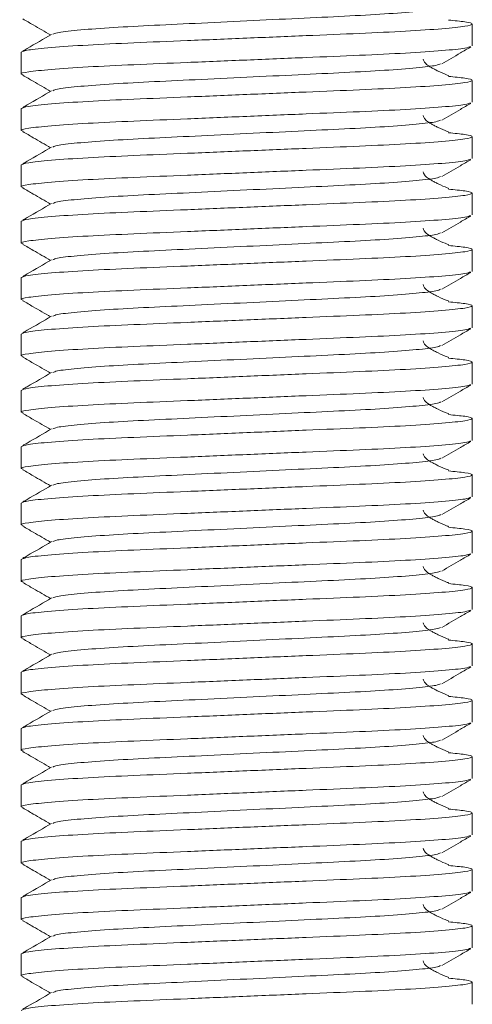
# Model space of a CAD drawing. Header units: millimetres. Extents: x 8 to 270, y 10 to 208.
# Tile 4 of 14: x 107.22 to 110.43, y 108.24 to 115.22. Entities that reach past the tile are written whole.
import ezdxf

# ---------------------------------------------------------------- set-up
doc = ezdxf.new("R2010")
doc.units = ezdxf.units.MM

msp = doc.modelspace()

# ---------------------------------------------------------------- linework, layer by layer
at = {"color": 7, "linetype": 'Continuous', "lineweight": 15}
for p, q in [((110.4311, 115.0386), (110.4311, 115.1939)), ((107.2311, 114.9939), (107.2311, 114.8386)), ((110.4311, 114.6386), (110.4311, 114.7939)), ((107.2311, 114.5939), (107.2311, 114.4386)), ((110.4311, 114.2386), (110.4311, 114.3939)), ((107.2311, 114.1939), (107.2311, 114.0386)), ((110.4311, 113.8386), (110.4311, 113.9939)), ((107.2311, 113.7939), (107.2311, 113.6386)), ((110.4311, 113.4386), (110.4311, 113.5939)), ((107.2311, 113.3939), (107.2311, 113.2386)), ((110.4311, 113.0386), (110.4311, 113.1939)), ((107.2311, 112.9939), (107.2311, 112.8386)), ((110.4311, 112.6386), (110.4311, 112.7939)), ((107.2311, 112.5939), (107.2311, 112.4386)), ((110.4311, 112.2386), (110.4311, 112.3939)), ((107.2311, 112.1939), (107.2311, 112.0386)), ((110.4311, 111.8386), (110.4311, 111.9939)), ((107.2311, 111.7939), (107.2311, 111.6386)), ((110.4311, 111.4386), (110.4311, 111.5939)), ((107.2311, 111.3939), (107.2311, 111.2386)), ((110.4311, 111.0386), (110.4311, 111.1939)), ((107.2311, 110.9939), (107.2311, 110.8386)), ((110.4311, 110.6386), (110.4311, 110.7939)), ((107.2311, 110.5939), (107.2311, 110.4386)), ((110.4311, 110.2386), (110.4311, 110.3939)), ((107.2311, 110.1939), (107.2311, 110.0386)), ((110.4311, 109.8386), (110.4311, 109.9939)), ((107.2311, 109.7939), (107.2311, 109.6386)), ((110.4311, 109.4386), (110.4311, 109.5939)), ((107.2311, 109.3939), (107.2311, 109.2386)), ((110.4311, 109.0386), (110.4311, 109.1939)), ((107.2311, 108.9939), (107.2311, 108.8386)), ((110.4311, 108.6386), (110.4311, 108.7939)), ((107.2311, 108.5939), (107.2311, 108.4386)), ((110.4311, 108.2386), (110.4311, 108.3939))]:
    msp.add_line(p, q, dxfattribs=at)
for points, knots in [([(110.2065, 115.3118), (110.1994, 115.3081), (110.182, 115.299), (110.0455, 115.2829), (109.8229, 115.2652), (109.5327, 115.2496), (109.1967, 115.2339), (108.8311, 115.2162), (108.4656, 115.1986), (108.1295, 115.1829), (107.8393, 115.1672), (107.6168, 115.1496), (107.4806, 115.1335), (107.4633, 115.1245), (107.4562, 115.1208)], [0, 0, 0, 0, 0.062025, 0.150936, 0.239846, 0.325715, 0.411583, 0.500494, 0.589405, 0.675273, 0.761141, 0.850052, 0.938963, 1, 1, 1, 1]), ([(107.2311, 114.9939), (107.2414, 114.9991), (107.2623, 115.0096), (107.4303, 115.0272), (107.6882, 115.0449), (108.0223, 115.0606), (108.4098, 115.0762), (108.8311, 115.0939), (109.2524, 115.1115), (109.64, 115.1272), (109.9737, 115.1429), (110.2331, 115.1606), (110.3956, 115.1782), (110.4467, 115.1939), (110.4075, 115.208), (110.3062, 115.218), (110.2631, 115.2222)], [0, 0, 0, 0, 0.0716789, 0.1458947, 0.2201105, 0.2917893, 0.3634682, 0.437684, 0.5118998, 0.5835787, 0.6552575, 0.7294733, 0.8036891, 0.875368, 0.9470468, 1, 1, 1, 1]), ([(107.2424, 115.2302), (107.267, 115.2159), (107.3327, 115.1779), (107.3983, 115.1399), (107.4393, 115.1162)], [0, 0, 0, 0, 0.376089, 1, 1, 1, 1]), ([(107.4469, 115.1207), (107.3891, 115.0871), (107.3208, 115.0476), (107.2525, 115.0081), (107.2421, 115.0021)], [0, 0, 0, 0, 0.847733, 1, 1, 1, 1]), ([(110.4189, 115.0349), (110.4103, 115.0309), (110.3902, 115.0216), (110.231, 115.0052), (109.9743, 114.9876), (109.6398, 114.9719), (109.2525, 114.9562), (108.8311, 114.9386), (108.4098, 114.9209), (108.0222, 114.9052), (107.6889, 114.8895), (107.4275, 114.8719), (107.2726, 114.8542), (107.2133, 114.8425), (107.2394, 114.8358), (107.2448, 114.8345)], [0, 0, 0, 0, 0.062768, 0.147353, 0.231938, 0.313631, 0.395325, 0.47991, 0.564494, 0.646188, 0.727881, 0.812466, 0.897051, 0.978744, 1, 1, 1, 1]), ([(110.2153, 114.9118), (110.2594, 114.9374), (110.328, 114.9771), (110.3966, 115.0168), (110.4212, 115.031)], [0, 0, 0, 0, 0.642507, 1, 1, 1, 1]), ([(110.2065, 114.9118), (110.1994, 114.9081), (110.182, 114.899), (110.0455, 114.8829), (109.8229, 114.8652), (109.5327, 114.8496), (109.1967, 114.8339), (108.8311, 114.8162), (108.4656, 114.7986), (108.1295, 114.7829), (107.8393, 114.7672), (107.6168, 114.7496), (107.4806, 114.7335), (107.4633, 114.7245), (107.4562, 114.7208)], [0, 0, 0, 0, 0.062025, 0.150936, 0.239846, 0.325715, 0.411583, 0.500494, 0.589405, 0.675273, 0.761141, 0.850052, 0.938963, 1, 1, 1, 1]), ([(110.2657, 114.8271), (110.2621, 114.8285), (110.2394, 114.8374), (110.2042, 114.8526), (110.1653, 114.8716), (110.1421, 114.8842), (110.1227, 114.8964), (110.1073, 114.9078), (110.0962, 114.9183), (110.0853, 114.9322), (110.0839, 114.9394), (110.083, 114.9444)], [0, 0, 0, 0, 0.045172, 0.291315, 0.388118, 0.471827, 0.547519, 0.621378, 0.699539, 0.786839, 1, 1, 1, 1]), ([(107.2311, 114.5939), (107.2414, 114.5991), (107.2623, 114.6096), (107.4303, 114.6272), (107.6882, 114.6449), (108.0223, 114.6606), (108.4098, 114.6762), (108.8311, 114.6939), (109.2524, 114.7115), (109.64, 114.7272), (109.9737, 114.7429), (110.2331, 114.7606), (110.3956, 114.7782), (110.4467, 114.7939), (110.4075, 114.808), (110.3062, 114.818), (110.2631, 114.8222)], [0, 0, 0, 0, 0.071679, 0.145895, 0.22011, 0.291789, 0.363468, 0.437684, 0.5119, 0.583579, 0.655258, 0.729473, 0.803689, 0.875368, 0.947047, 1, 1, 1, 1]), ([(107.2424, 114.8302), (107.267, 114.8159), (107.3327, 114.7779), (107.3983, 114.7399), (107.4393, 114.7162)], [0, 0, 0, 0, 0.376089, 1, 1, 1, 1]), ([(107.4469, 114.7207), (107.3891, 114.6871), (107.3208, 114.6476), (107.2525, 114.6081), (107.2421, 114.6021)], [0, 0, 0, 0, 0.847733, 1, 1, 1, 1]), ([(110.4189, 114.6349), (110.4103, 114.6309), (110.3902, 114.6216), (110.231, 114.6052), (109.9743, 114.5876), (109.6398, 114.5719), (109.2525, 114.5562), (108.8311, 114.5386), (108.4098, 114.5209), (108.0222, 114.5052), (107.6889, 114.4895), (107.4275, 114.4719), (107.2726, 114.4542), (107.2133, 114.4425), (107.2394, 114.4358), (107.2448, 114.4345)], [0, 0, 0, 0, 0.0627683, 0.1473532, 0.231938, 0.3136314, 0.3953248, 0.4799097, 0.5644945, 0.6461879, 0.7278813, 0.8124662, 0.897051, 0.9787444, 1, 1, 1, 1]), ([(110.2153, 114.5118), (110.2594, 114.5374), (110.328, 114.5771), (110.3966, 114.6168), (110.4212, 114.631)], [0, 0, 0, 0, 0.642507, 1, 1, 1, 1]), ([(110.2657, 114.4271), (110.2621, 114.4285), (110.2394, 114.4374), (110.2042, 114.4526), (110.1653, 114.4716), (110.1421, 114.4842), (110.1227, 114.4964), (110.1073, 114.5078), (110.0962, 114.5183), (110.0853, 114.5322), (110.0839, 114.5394), (110.083, 114.5444)], [0, 0, 0, 0, 0.0451725, 0.2913151, 0.3881184, 0.4718269, 0.547519, 0.6213782, 0.6995386, 0.786839, 1, 1, 1, 1]), ([(110.2065, 114.5118), (110.1994, 114.5081), (110.182, 114.499), (110.0455, 114.4829), (109.8229, 114.4652), (109.5327, 114.4496), (109.1967, 114.4339), (108.8311, 114.4162), (108.4656, 114.3986), (108.1295, 114.3829), (107.8393, 114.3672), (107.6168, 114.3496), (107.4806, 114.3335), (107.4633, 114.3245), (107.4562, 114.3208)], [0, 0, 0, 0, 0.062025, 0.150936, 0.239846, 0.325715, 0.411583, 0.500494, 0.589405, 0.675273, 0.761141, 0.850052, 0.938963, 1, 1, 1, 1]), ([(107.2311, 114.1939), (107.2414, 114.1991), (107.2623, 114.2096), (107.4303, 114.2272), (107.6882, 114.2449), (108.0223, 114.2606), (108.4098, 114.2762), (108.8311, 114.2939), (109.2524, 114.3115), (109.64, 114.3272), (109.9737, 114.3429), (110.2331, 114.3606), (110.3956, 114.3782), (110.4467, 114.3939), (110.4075, 114.408), (110.3062, 114.418), (110.2631, 114.4222)], [0, 0, 0, 0, 0.071679, 0.145895, 0.22011, 0.291789, 0.363468, 0.437684, 0.5119, 0.583579, 0.655258, 0.729473, 0.803689, 0.875368, 0.947047, 1, 1, 1, 1]), ([(107.2424, 114.4302), (107.267, 114.4159), (107.3327, 114.3779), (107.3983, 114.3399), (107.4393, 114.3162)], [0, 0, 0, 0, 0.376089, 1, 1, 1, 1]), ([(107.4469, 114.3207), (107.3891, 114.2871), (107.3208, 114.2476), (107.2525, 114.2081), (107.2421, 114.2021)], [0, 0, 0, 0, 0.8477331, 1, 1, 1, 1]), ([(110.4189, 114.2349), (110.4103, 114.2309), (110.3902, 114.2216), (110.231, 114.2052), (109.9743, 114.1876), (109.6398, 114.1719), (109.2525, 114.1562), (108.8311, 114.1386), (108.4098, 114.1209), (108.0222, 114.1052), (107.6889, 114.0895), (107.4275, 114.0719), (107.2726, 114.0542), (107.2133, 114.0425), (107.2394, 114.0358), (107.2448, 114.0345)], [0, 0, 0, 0, 0.0627683, 0.1473532, 0.231938, 0.3136314, 0.3953248, 0.4799097, 0.5644945, 0.6461879, 0.7278813, 0.8124662, 0.897051, 0.9787444, 1, 1, 1, 1]), ([(110.2153, 114.1118), (110.2594, 114.1374), (110.328, 114.1771), (110.3966, 114.2168), (110.4212, 114.231)], [0, 0, 0, 0, 0.642507, 1, 1, 1, 1]), ([(110.2657, 114.0271), (110.2621, 114.0285), (110.2394, 114.0374), (110.2042, 114.0526), (110.1653, 114.0716), (110.1421, 114.0842), (110.1227, 114.0964), (110.1073, 114.1078), (110.0962, 114.1183), (110.0853, 114.1322), (110.0839, 114.1394), (110.083, 114.1444)], [0, 0, 0, 0, 0.045172, 0.291315, 0.388118, 0.471827, 0.547519, 0.621378, 0.699539, 0.786839, 1, 1, 1, 1]), ([(110.2065, 114.1118), (110.1994, 114.1081), (110.182, 114.099), (110.0455, 114.0829), (109.8229, 114.0652), (109.5327, 114.0496), (109.1967, 114.0339), (108.8311, 114.0162), (108.4656, 113.9986), (108.1295, 113.9829), (107.8393, 113.9672), (107.6168, 113.9496), (107.4806, 113.9335), (107.4633, 113.9245), (107.4562, 113.9208)], [0, 0, 0, 0, 0.062025, 0.150936, 0.239846, 0.325715, 0.411583, 0.500494, 0.589405, 0.675273, 0.761141, 0.850052, 0.938963, 1, 1, 1, 1]), ([(107.2311, 113.7939), (107.2414, 113.7991), (107.2623, 113.8096), (107.4303, 113.8272), (107.6882, 113.8449), (108.0223, 113.8606), (108.4098, 113.8762), (108.8311, 113.8939), (109.2524, 113.9115), (109.64, 113.9272), (109.9737, 113.9429), (110.2331, 113.9606), (110.3956, 113.9782), (110.4467, 113.9939), (110.4075, 114.008), (110.3062, 114.018), (110.2631, 114.0222)], [0, 0, 0, 0, 0.071679, 0.145895, 0.22011, 0.291789, 0.363468, 0.437684, 0.5119, 0.583579, 0.655258, 0.729473, 0.803689, 0.875368, 0.947047, 1, 1, 1, 1]), ([(107.2424, 114.0302), (107.267, 114.0159), (107.3327, 113.9779), (107.3983, 113.9399), (107.4393, 113.9162)], [0, 0, 0, 0, 0.376089, 1, 1, 1, 1]), ([(107.4469, 113.9207), (107.3891, 113.8871), (107.3208, 113.8476), (107.2525, 113.8081), (107.2421, 113.8021)], [0, 0, 0, 0, 0.847733, 1, 1, 1, 1]), ([(110.4189, 113.8349), (110.4103, 113.8309), (110.3902, 113.8216), (110.231, 113.8052), (109.9743, 113.7876), (109.6398, 113.7719), (109.2525, 113.7562), (108.8311, 113.7386), (108.4098, 113.7209), (108.0222, 113.7052), (107.6889, 113.6895), (107.4275, 113.6719), (107.2726, 113.6542), (107.2133, 113.6425), (107.2394, 113.6358), (107.2448, 113.6345)], [0, 0, 0, 0, 0.0627683, 0.1473532, 0.231938, 0.3136314, 0.3953248, 0.4799097, 0.5644945, 0.6461879, 0.7278813, 0.8124662, 0.897051, 0.9787444, 1, 1, 1, 1]), ([(110.2153, 113.7118), (110.2594, 113.7374), (110.328, 113.7771), (110.3966, 113.8168), (110.4212, 113.831)], [0, 0, 0, 0, 0.642507, 1, 1, 1, 1]), ([(110.2065, 113.7118), (110.1994, 113.7081), (110.182, 113.699), (110.0455, 113.6829), (109.8229, 113.6652), (109.5327, 113.6496), (109.1967, 113.6339), (108.8311, 113.6162), (108.4656, 113.5986), (108.1295, 113.5829), (107.8393, 113.5672), (107.6168, 113.5496), (107.4806, 113.5335), (107.4633, 113.5245), (107.4562, 113.5208)], [0, 0, 0, 0, 0.062025, 0.150936, 0.239846, 0.325715, 0.411583, 0.500494, 0.589405, 0.675273, 0.761141, 0.850052, 0.938963, 1, 1, 1, 1]), ([(110.2657, 113.6271), (110.2621, 113.6285), (110.2394, 113.6374), (110.2042, 113.6526), (110.1653, 113.6716), (110.1421, 113.6842), (110.1227, 113.6964), (110.1073, 113.7078), (110.0962, 113.7183), (110.0853, 113.7322), (110.0839, 113.7394), (110.083, 113.7444)], [0, 0, 0, 0, 0.045172, 0.291315, 0.388118, 0.471827, 0.547519, 0.621378, 0.699539, 0.786839, 1, 1, 1, 1]), ([(107.2424, 113.6302), (107.267, 113.6159), (107.3327, 113.5779), (107.3983, 113.5399), (107.4393, 113.5162)], [0, 0, 0, 0, 0.376089, 1, 1, 1, 1]), ([(107.2311, 113.3939), (107.2414, 113.3991), (107.2623, 113.4096), (107.4303, 113.4272), (107.6882, 113.4449), (108.0223, 113.4606), (108.4098, 113.4762), (108.8311, 113.4939), (109.2524, 113.5115), (109.64, 113.5272), (109.9737, 113.5429), (110.2331, 113.5606), (110.3956, 113.5782), (110.4467, 113.5939), (110.4075, 113.608), (110.3062, 113.618), (110.2631, 113.6222)], [0, 0, 0, 0, 0.071679, 0.145895, 0.22011, 0.291789, 0.363468, 0.437684, 0.5119, 0.583579, 0.655258, 0.729473, 0.803689, 0.875368, 0.947047, 1, 1, 1, 1]), ([(107.4469, 113.5207), (107.3891, 113.4871), (107.3208, 113.4476), (107.2525, 113.4081), (107.2421, 113.4021)], [0, 0, 0, 0, 0.847733, 1, 1, 1, 1]), ([(110.4189, 113.4349), (110.4103, 113.4309), (110.3902, 113.4216), (110.231, 113.4052), (109.9743, 113.3876), (109.6398, 113.3719), (109.2525, 113.3562), (108.8311, 113.3386), (108.4098, 113.3209), (108.0222, 113.3052), (107.6889, 113.2895), (107.4275, 113.2719), (107.2726, 113.2542), (107.2133, 113.2425), (107.2394, 113.2358), (107.2448, 113.2345)], [0, 0, 0, 0, 0.062768, 0.147353, 0.231938, 0.313631, 0.395325, 0.47991, 0.564494, 0.646188, 0.727881, 0.812466, 0.897051, 0.978744, 1, 1, 1, 1]), ([(110.2153, 113.3118), (110.2594, 113.3374), (110.328, 113.3771), (110.3966, 113.4168), (110.4212, 113.431)], [0, 0, 0, 0, 0.642507, 1, 1, 1, 1]), ([(110.2657, 113.2271), (110.2621, 113.2285), (110.2394, 113.2374), (110.2042, 113.2526), (110.1653, 113.2716), (110.1421, 113.2842), (110.1227, 113.2964), (110.1073, 113.3078), (110.0962, 113.3183), (110.0853, 113.3322), (110.0839, 113.3394), (110.083, 113.3444)], [0, 0, 0, 0, 0.0451725, 0.2913151, 0.3881184, 0.4718269, 0.547519, 0.6213782, 0.6995386, 0.786839, 1, 1, 1, 1]), ([(110.2065, 113.3118), (110.1994, 113.3081), (110.182, 113.299), (110.0455, 113.2829), (109.8229, 113.2652), (109.5327, 113.2496), (109.1967, 113.2339), (108.8311, 113.2162), (108.4656, 113.1986), (108.1295, 113.1829), (107.8393, 113.1672), (107.6168, 113.1496), (107.4806, 113.1335), (107.4633, 113.1245), (107.4562, 113.1208)], [0, 0, 0, 0, 0.062025, 0.150936, 0.239846, 0.325715, 0.411583, 0.500494, 0.589405, 0.675273, 0.761141, 0.850052, 0.938963, 1, 1, 1, 1]), ([(107.2311, 112.9939), (107.2414, 112.9991), (107.2623, 113.0096), (107.4303, 113.0272), (107.6882, 113.0449), (108.0223, 113.0606), (108.4098, 113.0762), (108.8311, 113.0939), (109.2524, 113.1115), (109.64, 113.1272), (109.9737, 113.1429), (110.2331, 113.1606), (110.3956, 113.1782), (110.4467, 113.1939), (110.4075, 113.208), (110.3062, 113.218), (110.2631, 113.2222)], [0, 0, 0, 0, 0.0716789, 0.1458947, 0.2201105, 0.2917893, 0.3634682, 0.437684, 0.5118998, 0.5835787, 0.6552575, 0.7294733, 0.8036891, 0.875368, 0.9470468, 1, 1, 1, 1]), ([(107.2424, 113.2302), (107.267, 113.2159), (107.3327, 113.1779), (107.3983, 113.1399), (107.4393, 113.1162)], [0, 0, 0, 0, 0.3760892, 1, 1, 1, 1]), ([(107.4469, 113.1207), (107.3891, 113.0871), (107.3208, 113.0476), (107.2525, 113.0081), (107.2421, 113.0021)], [0, 0, 0, 0, 0.847733, 1, 1, 1, 1]), ([(110.4189, 113.0349), (110.4103, 113.0309), (110.3902, 113.0216), (110.231, 113.0052), (109.9743, 112.9876), (109.6398, 112.9719), (109.2525, 112.9562), (108.8311, 112.9386), (108.4098, 112.9209), (108.0222, 112.9052), (107.6889, 112.8895), (107.4275, 112.8719), (107.2726, 112.8542), (107.2133, 112.8425), (107.2394, 112.8358), (107.2448, 112.8345)], [0, 0, 0, 0, 0.062768, 0.147353, 0.231938, 0.313631, 0.395325, 0.47991, 0.564494, 0.646188, 0.727881, 0.812466, 0.897051, 0.978744, 1, 1, 1, 1]), ([(110.2153, 112.9118), (110.2594, 112.9374), (110.328, 112.9771), (110.3966, 113.0168), (110.4212, 113.031)], [0, 0, 0, 0, 0.642507, 1, 1, 1, 1]), ([(110.2657, 112.8271), (110.2621, 112.8285), (110.2394, 112.8374), (110.2042, 112.8526), (110.1653, 112.8716), (110.1421, 112.8842), (110.1227, 112.8964), (110.1073, 112.9078), (110.0962, 112.9183), (110.0853, 112.9322), (110.0839, 112.9394), (110.083, 112.9444)], [0, 0, 0, 0, 0.045172, 0.291315, 0.388118, 0.471827, 0.547519, 0.621378, 0.699539, 0.786839, 1, 1, 1, 1]), ([(110.2065, 112.9118), (110.1994, 112.9081), (110.182, 112.899), (110.0455, 112.8829), (109.8229, 112.8652), (109.5327, 112.8496), (109.1967, 112.8339), (108.8311, 112.8162), (108.4656, 112.7986), (108.1295, 112.7829), (107.8393, 112.7672), (107.6168, 112.7496), (107.4806, 112.7335), (107.4633, 112.7245), (107.4562, 112.7208)], [0, 0, 0, 0, 0.062025, 0.150936, 0.239846, 0.325715, 0.411583, 0.500494, 0.589405, 0.675273, 0.761141, 0.850052, 0.938963, 1, 1, 1, 1]), ([(107.2311, 112.5939), (107.2414, 112.5991), (107.2623, 112.6096), (107.4303, 112.6272), (107.6882, 112.6449), (108.0223, 112.6606), (108.4098, 112.6762), (108.8311, 112.6939), (109.2524, 112.7115), (109.64, 112.7272), (109.9737, 112.7429), (110.2331, 112.7606), (110.3956, 112.7782), (110.4467, 112.7939), (110.4075, 112.808), (110.3062, 112.818), (110.2631, 112.8222)], [0, 0, 0, 0, 0.071679, 0.145895, 0.22011, 0.291789, 0.363468, 0.437684, 0.5119, 0.583579, 0.655258, 0.729473, 0.803689, 0.875368, 0.947047, 1, 1, 1, 1]), ([(107.2424, 112.8302), (107.267, 112.8159), (107.3327, 112.7779), (107.3983, 112.7399), (107.4393, 112.7162)], [0, 0, 0, 0, 0.376089, 1, 1, 1, 1]), ([(107.4469, 112.7207), (107.3891, 112.6871), (107.3208, 112.6476), (107.2525, 112.6081), (107.2421, 112.6021)], [0, 0, 0, 0, 0.8477331, 1, 1, 1, 1]), ([(110.4189, 112.6349), (110.4103, 112.6309), (110.3902, 112.6216), (110.231, 112.6052), (109.9743, 112.5876), (109.6398, 112.5719), (109.2525, 112.5562), (108.8311, 112.5386), (108.4098, 112.5209), (108.0222, 112.5052), (107.6889, 112.4895), (107.4275, 112.4719), (107.2726, 112.4542), (107.2133, 112.4425), (107.2394, 112.4358), (107.2448, 112.4345)], [0, 0, 0, 0, 0.062768, 0.147353, 0.231938, 0.313631, 0.395325, 0.47991, 0.564494, 0.646188, 0.727881, 0.812466, 0.897051, 0.978744, 1, 1, 1, 1]), ([(110.2153, 112.5118), (110.2594, 112.5374), (110.328, 112.5771), (110.3966, 112.6168), (110.4212, 112.631)], [0, 0, 0, 0, 0.642507, 1, 1, 1, 1]), ([(110.2065, 112.5118), (110.1994, 112.5081), (110.182, 112.499), (110.0455, 112.4829), (109.8229, 112.4652), (109.5327, 112.4496), (109.1967, 112.4339), (108.8311, 112.4162), (108.4656, 112.3986), (108.1295, 112.3829), (107.8393, 112.3672), (107.6168, 112.3496), (107.4806, 112.3335), (107.4633, 112.3245), (107.4562, 112.3208)], [0, 0, 0, 0, 0.062025, 0.150936, 0.239846, 0.325715, 0.411583, 0.500494, 0.589405, 0.675273, 0.761141, 0.850052, 0.938963, 1, 1, 1, 1]), ([(110.2657, 112.4271), (110.2621, 112.4285), (110.2394, 112.4374), (110.2042, 112.4526), (110.1653, 112.4716), (110.1421, 112.4842), (110.1227, 112.4964), (110.1073, 112.5078), (110.0962, 112.5183), (110.0853, 112.5322), (110.0839, 112.5394), (110.083, 112.5444)], [0, 0, 0, 0, 0.045172, 0.291315, 0.388118, 0.471827, 0.547519, 0.621378, 0.699539, 0.786839, 1, 1, 1, 1]), ([(107.2311, 112.1939), (107.2414, 112.1991), (107.2623, 112.2096), (107.4303, 112.2272), (107.6882, 112.2449), (108.0223, 112.2606), (108.4098, 112.2762), (108.8311, 112.2939), (109.2524, 112.3115), (109.64, 112.3272), (109.9737, 112.3429), (110.2331, 112.3606), (110.3956, 112.3782), (110.4467, 112.3939), (110.4075, 112.408), (110.3062, 112.418), (110.2631, 112.4222)], [0, 0, 0, 0, 0.071679, 0.145895, 0.22011, 0.291789, 0.363468, 0.437684, 0.5119, 0.583579, 0.655258, 0.729473, 0.803689, 0.875368, 0.947047, 1, 1, 1, 1]), ([(107.2424, 112.4302), (107.267, 112.4159), (107.3327, 112.3779), (107.3983, 112.3399), (107.4393, 112.3162)], [0, 0, 0, 0, 0.376089, 1, 1, 1, 1]), ([(107.4469, 112.3207), (107.3891, 112.2871), (107.3208, 112.2476), (107.2525, 112.2081), (107.2421, 112.2021)], [0, 0, 0, 0, 0.847733, 1, 1, 1, 1]), ([(110.4189, 112.2349), (110.4103, 112.2309), (110.3902, 112.2216), (110.231, 112.2052), (109.9743, 112.1876), (109.6398, 112.1719), (109.2525, 112.1562), (108.8311, 112.1386), (108.4098, 112.1209), (108.0222, 112.1052), (107.6889, 112.0895), (107.4275, 112.0719), (107.2726, 112.0542), (107.2133, 112.0425), (107.2394, 112.0358), (107.2448, 112.0345)], [0, 0, 0, 0, 0.062768, 0.147353, 0.231938, 0.313631, 0.395325, 0.47991, 0.564494, 0.646188, 0.727881, 0.812466, 0.897051, 0.978744, 1, 1, 1, 1]), ([(110.2153, 112.1118), (110.2594, 112.1374), (110.328, 112.1771), (110.3966, 112.2168), (110.4212, 112.231)], [0, 0, 0, 0, 0.642507, 1, 1, 1, 1]), ([(110.2065, 112.1118), (110.1994, 112.1081), (110.182, 112.099), (110.0455, 112.0829), (109.8229, 112.0652), (109.5327, 112.0496), (109.1967, 112.0339), (108.8311, 112.0162), (108.4656, 111.9986), (108.1295, 111.9829), (107.8393, 111.9672), (107.6168, 111.9496), (107.4806, 111.9335), (107.4633, 111.9245), (107.4562, 111.9208)], [0, 0, 0, 0, 0.062025, 0.150936, 0.239846, 0.325715, 0.411583, 0.500494, 0.589405, 0.675273, 0.761141, 0.850052, 0.938963, 1, 1, 1, 1]), ([(110.2657, 112.0271), (110.2621, 112.0285), (110.2394, 112.0374), (110.2042, 112.0526), (110.1653, 112.0716), (110.1421, 112.0842), (110.1227, 112.0964), (110.1073, 112.1078), (110.0962, 112.1183), (110.0853, 112.1322), (110.0839, 112.1394), (110.083, 112.1444)], [0, 0, 0, 0, 0.045172, 0.291315, 0.388118, 0.471827, 0.547519, 0.621378, 0.699539, 0.786839, 1, 1, 1, 1]), ([(107.2311, 111.7939), (107.2414, 111.7991), (107.2623, 111.8096), (107.4303, 111.8272), (107.6882, 111.8449), (108.0223, 111.8606), (108.4098, 111.8762), (108.8311, 111.8939), (109.2524, 111.9115), (109.64, 111.9272), (109.9737, 111.9429), (110.2331, 111.9606), (110.3956, 111.9782), (110.4467, 111.9939), (110.4075, 112.008), (110.3062, 112.018), (110.2631, 112.0222)], [0, 0, 0, 0, 0.071679, 0.145895, 0.22011, 0.291789, 0.363468, 0.437684, 0.5119, 0.583579, 0.655258, 0.729473, 0.803689, 0.875368, 0.947047, 1, 1, 1, 1]), ([(107.2424, 112.0302), (107.267, 112.0159), (107.3327, 111.9779), (107.3983, 111.9399), (107.4393, 111.9162)], [0, 0, 0, 0, 0.376089, 1, 1, 1, 1]), ([(107.4469, 111.9207), (107.3891, 111.8871), (107.3208, 111.8476), (107.2525, 111.8081), (107.2421, 111.8021)], [0, 0, 0, 0, 0.847733, 1, 1, 1, 1]), ([(110.4189, 111.8349), (110.4103, 111.8309), (110.3902, 111.8216), (110.231, 111.8052), (109.9743, 111.7876), (109.6398, 111.7719), (109.2525, 111.7562), (108.8311, 111.7386), (108.4098, 111.7209), (108.0222, 111.7052), (107.6889, 111.6895), (107.4275, 111.6719), (107.2726, 111.6542), (107.2133, 111.6425), (107.2394, 111.6358), (107.2448, 111.6345)], [0, 0, 0, 0, 0.062768, 0.147353, 0.231938, 0.313631, 0.395325, 0.47991, 0.564494, 0.646188, 0.727881, 0.812466, 0.897051, 0.978744, 1, 1, 1, 1]), ([(110.2153, 111.7118), (110.2594, 111.7374), (110.328, 111.7771), (110.3966, 111.8168), (110.4212, 111.831)], [0, 0, 0, 0, 0.642507, 1, 1, 1, 1]), ([(110.2657, 111.6271), (110.2621, 111.6285), (110.2394, 111.6374), (110.2042, 111.6526), (110.1653, 111.6716), (110.1421, 111.6842), (110.1227, 111.6964), (110.1073, 111.7078), (110.0962, 111.7183), (110.0853, 111.7322), (110.0839, 111.7394), (110.083, 111.7444)], [0, 0, 0, 0, 0.045172, 0.291315, 0.388118, 0.471827, 0.547519, 0.621378, 0.699539, 0.786839, 1, 1, 1, 1]), ([(110.2065, 111.7118), (110.1994, 111.7081), (110.182, 111.699), (110.0455, 111.6829), (109.8229, 111.6652), (109.5327, 111.6496), (109.1967, 111.6339), (108.8311, 111.6162), (108.4656, 111.5986), (108.1295, 111.5829), (107.8393, 111.5672), (107.6168, 111.5496), (107.4806, 111.5335), (107.4633, 111.5245), (107.4562, 111.5208)], [0, 0, 0, 0, 0.062025, 0.150936, 0.239846, 0.325715, 0.411583, 0.500494, 0.589405, 0.675273, 0.761141, 0.850052, 0.938963, 1, 1, 1, 1]), ([(107.2311, 111.3939), (107.2414, 111.3991), (107.2623, 111.4096), (107.4303, 111.4272), (107.6882, 111.4449), (108.0223, 111.4606), (108.4098, 111.4762), (108.8311, 111.4939), (109.2524, 111.5115), (109.64, 111.5272), (109.9737, 111.5429), (110.2331, 111.5606), (110.3956, 111.5782), (110.4467, 111.5939), (110.4075, 111.608), (110.3062, 111.618), (110.2631, 111.6222)], [0, 0, 0, 0, 0.071679, 0.145895, 0.22011, 0.291789, 0.363468, 0.437684, 0.5119, 0.583579, 0.655258, 0.729473, 0.803689, 0.875368, 0.947047, 1, 1, 1, 1]), ([(107.2424, 111.6302), (107.267, 111.6159), (107.3327, 111.5779), (107.3983, 111.5399), (107.4393, 111.5162)], [0, 0, 0, 0, 0.376089, 1, 1, 1, 1]), ([(107.4469, 111.5207), (107.3891, 111.4871), (107.3208, 111.4476), (107.2525, 111.4081), (107.2421, 111.4021)], [0, 0, 0, 0, 0.847733, 1, 1, 1, 1]), ([(110.4189, 111.4349), (110.4103, 111.4309), (110.3902, 111.4216), (110.231, 111.4052), (109.9743, 111.3876), (109.6398, 111.3719), (109.2525, 111.3562), (108.8311, 111.3386), (108.4098, 111.3209), (108.0222, 111.3052), (107.6889, 111.2895), (107.4275, 111.2719), (107.2726, 111.2542), (107.2133, 111.2425), (107.2394, 111.2358), (107.2448, 111.2345)], [0, 0, 0, 0, 0.062768, 0.147353, 0.231938, 0.313631, 0.395325, 0.47991, 0.564494, 0.646188, 0.727881, 0.812466, 0.897051, 0.978744, 1, 1, 1, 1]), ([(110.2153, 111.3118), (110.2594, 111.3374), (110.328, 111.3771), (110.3966, 111.4168), (110.4212, 111.431)], [0, 0, 0, 0, 0.642507, 1, 1, 1, 1]), ([(110.2657, 111.2271), (110.2621, 111.2285), (110.2394, 111.2374), (110.2042, 111.2526), (110.1653, 111.2716), (110.1421, 111.2842), (110.1227, 111.2964), (110.1073, 111.3078), (110.0962, 111.3183), (110.0853, 111.3322), (110.0839, 111.3394), (110.083, 111.3444)], [0, 0, 0, 0, 0.045172, 0.291315, 0.388118, 0.471827, 0.547519, 0.621378, 0.699539, 0.786839, 1, 1, 1, 1]), ([(110.2065, 111.3118), (110.1994, 111.3081), (110.182, 111.299), (110.0455, 111.2829), (109.8229, 111.2652), (109.5327, 111.2496), (109.1967, 111.2339), (108.8311, 111.2162), (108.4656, 111.1986), (108.1295, 111.1829), (107.8393, 111.1672), (107.6168, 111.1496), (107.4806, 111.1335), (107.4633, 111.1245), (107.4562, 111.1208)], [0, 0, 0, 0, 0.062025, 0.150936, 0.239846, 0.325715, 0.411583, 0.500494, 0.589405, 0.675273, 0.761141, 0.850052, 0.938963, 1, 1, 1, 1]), ([(107.2311, 110.9939), (107.2414, 110.9991), (107.2623, 111.0096), (107.4303, 111.0272), (107.6882, 111.0449), (108.0223, 111.0606), (108.4098, 111.0762), (108.8311, 111.0939), (109.2524, 111.1115), (109.64, 111.1272), (109.9737, 111.1429), (110.2331, 111.1606), (110.3956, 111.1782), (110.4467, 111.1939), (110.4075, 111.208), (110.3062, 111.218), (110.2631, 111.2222)], [0, 0, 0, 0, 0.071679, 0.145895, 0.22011, 0.291789, 0.363468, 0.437684, 0.5119, 0.583579, 0.655258, 0.729473, 0.803689, 0.875368, 0.947047, 1, 1, 1, 1]), ([(107.2424, 111.2302), (107.267, 111.2159), (107.3327, 111.1779), (107.3983, 111.1399), (107.4393, 111.1162)], [0, 0, 0, 0, 0.376089, 1, 1, 1, 1]), ([(107.4469, 111.1207), (107.3891, 111.0871), (107.3208, 111.0476), (107.2525, 111.0081), (107.2421, 111.0021)], [0, 0, 0, 0, 0.8477331, 1, 1, 1, 1]), ([(110.4189, 111.0349), (110.4103, 111.0309), (110.3902, 111.0216), (110.231, 111.0052), (109.9743, 110.9876), (109.6398, 110.9719), (109.2525, 110.9562), (108.8311, 110.9386), (108.4098, 110.9209), (108.0222, 110.9052), (107.6889, 110.8895), (107.4275, 110.8719), (107.2726, 110.8542), (107.2133, 110.8425), (107.2394, 110.8358), (107.2448, 110.8345)], [0, 0, 0, 0, 0.062768, 0.147353, 0.231938, 0.313631, 0.395325, 0.47991, 0.564494, 0.646188, 0.727881, 0.812466, 0.897051, 0.978744, 1, 1, 1, 1]), ([(110.2153, 110.9118), (110.2594, 110.9374), (110.328, 110.9771), (110.3966, 111.0168), (110.4212, 111.031)], [0, 0, 0, 0, 0.642507, 1, 1, 1, 1]), ([(110.2065, 110.9118), (110.1994, 110.9081), (110.182, 110.899), (110.0455, 110.8829), (109.8229, 110.8652), (109.5327, 110.8496), (109.1967, 110.8339), (108.8311, 110.8162), (108.4656, 110.7986), (108.1295, 110.7829), (107.8393, 110.7672), (107.6168, 110.7496), (107.4806, 110.7335), (107.4633, 110.7245), (107.4562, 110.7208)], [0, 0, 0, 0, 0.062025, 0.150936, 0.239846, 0.325715, 0.411583, 0.500494, 0.589405, 0.675273, 0.761141, 0.850052, 0.938963, 1, 1, 1, 1]), ([(110.2657, 110.8271), (110.2621, 110.8285), (110.2394, 110.8374), (110.2042, 110.8526), (110.1653, 110.8716), (110.1421, 110.8842), (110.1227, 110.8964), (110.1073, 110.9078), (110.0962, 110.9183), (110.0853, 110.9322), (110.0839, 110.9394), (110.083, 110.9444)], [0, 0, 0, 0, 0.045172, 0.291315, 0.388118, 0.471827, 0.547519, 0.621378, 0.699539, 0.786839, 1, 1, 1, 1]), ([(107.2424, 110.8302), (107.267, 110.8159), (107.3327, 110.7779), (107.3983, 110.7399), (107.4393, 110.7162)], [0, 0, 0, 0, 0.376089, 1, 1, 1, 1]), ([(107.2311, 110.5939), (107.2414, 110.5991), (107.2623, 110.6096), (107.4303, 110.6272), (107.6882, 110.6449), (108.0223, 110.6606), (108.4098, 110.6762), (108.8311, 110.6939), (109.2524, 110.7115), (109.64, 110.7272), (109.9737, 110.7429), (110.2331, 110.7606), (110.3956, 110.7782), (110.4467, 110.7939), (110.4075, 110.808), (110.3062, 110.818), (110.2631, 110.8222)], [0, 0, 0, 0, 0.071679, 0.145895, 0.22011, 0.291789, 0.363468, 0.437684, 0.5119, 0.583579, 0.655258, 0.729473, 0.803689, 0.875368, 0.947047, 1, 1, 1, 1]), ([(107.4469, 110.7207), (107.3891, 110.6871), (107.3208, 110.6476), (107.2525, 110.6081), (107.2421, 110.6021)], [0, 0, 0, 0, 0.8477331, 1, 1, 1, 1]), ([(110.4189, 110.6349), (110.4103, 110.6309), (110.3902, 110.6216), (110.231, 110.6052), (109.9743, 110.5876), (109.6398, 110.5719), (109.2525, 110.5562), (108.8311, 110.5386), (108.4098, 110.5209), (108.0222, 110.5052), (107.6889, 110.4895), (107.4275, 110.4719), (107.2726, 110.4542), (107.2133, 110.4425), (107.2394, 110.4358), (107.2448, 110.4345)], [0, 0, 0, 0, 0.062768, 0.147353, 0.231938, 0.313631, 0.395325, 0.47991, 0.564494, 0.646188, 0.727881, 0.812466, 0.897051, 0.978744, 1, 1, 1, 1]), ([(110.2153, 110.5118), (110.2594, 110.5374), (110.328, 110.5771), (110.3966, 110.6168), (110.4212, 110.631)], [0, 0, 0, 0, 0.642507, 1, 1, 1, 1]), ([(110.2065, 110.5118), (110.1994, 110.5081), (110.182, 110.499), (110.0455, 110.4829), (109.8229, 110.4652), (109.5327, 110.4496), (109.1967, 110.4339), (108.8311, 110.4162), (108.4656, 110.3986), (108.1295, 110.3829), (107.8393, 110.3672), (107.6168, 110.3496), (107.4806, 110.3335), (107.4633, 110.3245), (107.4562, 110.3208)], [0, 0, 0, 0, 0.062025, 0.150936, 0.239846, 0.325715, 0.411583, 0.500494, 0.589405, 0.675273, 0.761141, 0.850052, 0.938963, 1, 1, 1, 1]), ([(110.2657, 110.4271), (110.2621, 110.4285), (110.2394, 110.4374), (110.2042, 110.4526), (110.1653, 110.4716), (110.1421, 110.4842), (110.1227, 110.4964), (110.1073, 110.5078), (110.0962, 110.5183), (110.0853, 110.5322), (110.0839, 110.5394), (110.083, 110.5444)], [0, 0, 0, 0, 0.045172, 0.291315, 0.388118, 0.471827, 0.547519, 0.621378, 0.699539, 0.786839, 1, 1, 1, 1]), ([(107.2311, 110.1939), (107.2414, 110.1991), (107.2623, 110.2096), (107.4303, 110.2272), (107.6882, 110.2449), (108.0223, 110.2606), (108.4098, 110.2762), (108.8311, 110.2939), (109.2524, 110.3115), (109.64, 110.3272), (109.9737, 110.3429), (110.2331, 110.3606), (110.3956, 110.3782), (110.4467, 110.3939), (110.4075, 110.408), (110.3062, 110.418), (110.2631, 110.4222)], [0, 0, 0, 0, 0.071679, 0.145895, 0.22011, 0.291789, 0.363468, 0.437684, 0.5119, 0.583579, 0.655258, 0.729473, 0.803689, 0.875368, 0.947047, 1, 1, 1, 1]), ([(107.2424, 110.4302), (107.267, 110.4159), (107.3327, 110.3779), (107.3983, 110.3399), (107.4393, 110.3162)], [0, 0, 0, 0, 0.376089, 1, 1, 1, 1]), ([(107.4469, 110.3207), (107.3891, 110.2871), (107.3208, 110.2476), (107.2525, 110.2081), (107.2421, 110.2021)], [0, 0, 0, 0, 0.847733, 1, 1, 1, 1]), ([(110.4189, 110.2349), (110.4103, 110.2309), (110.3902, 110.2216), (110.231, 110.2052), (109.9743, 110.1876), (109.6398, 110.1719), (109.2525, 110.1562), (108.8311, 110.1386), (108.4098, 110.1209), (108.0222, 110.1052), (107.6889, 110.0895), (107.4275, 110.0719), (107.2726, 110.0542), (107.2133, 110.0425), (107.2394, 110.0358), (107.2448, 110.0345)], [0, 0, 0, 0, 0.062768, 0.147353, 0.231938, 0.313631, 0.395325, 0.47991, 0.564494, 0.646188, 0.727881, 0.812466, 0.897051, 0.978744, 1, 1, 1, 1]), ([(110.2153, 110.1118), (110.2594, 110.1374), (110.328, 110.1771), (110.3966, 110.2168), (110.4212, 110.231)], [0, 0, 0, 0, 0.642507, 1, 1, 1, 1]), ([(110.2657, 110.0271), (110.2621, 110.0285), (110.2394, 110.0374), (110.2042, 110.0526), (110.1653, 110.0716), (110.1421, 110.0842), (110.1227, 110.0964), (110.1073, 110.1078), (110.0962, 110.1183), (110.0853, 110.1322), (110.0839, 110.1394), (110.083, 110.1444)], [0, 0, 0, 0, 0.045172, 0.291315, 0.388118, 0.471827, 0.547519, 0.621378, 0.699539, 0.786839, 1, 1, 1, 1]), ([(110.2065, 110.1118), (110.1994, 110.1081), (110.182, 110.099), (110.0455, 110.0829), (109.8229, 110.0652), (109.5327, 110.0496), (109.1967, 110.0339), (108.8311, 110.0162), (108.4656, 109.9986), (108.1295, 109.9829), (107.8393, 109.9672), (107.6168, 109.9496), (107.4806, 109.9335), (107.4633, 109.9245), (107.4562, 109.9208)], [0, 0, 0, 0, 0.062025, 0.150936, 0.239846, 0.325715, 0.411583, 0.500494, 0.589405, 0.675273, 0.761141, 0.850052, 0.938963, 1, 1, 1, 1]), ([(107.2311, 109.7939), (107.2414, 109.7991), (107.2623, 109.8096), (107.4303, 109.8272), (107.6882, 109.8449), (108.0223, 109.8606), (108.4098, 109.8762), (108.8311, 109.8939), (109.2524, 109.9115), (109.64, 109.9272), (109.9737, 109.9429), (110.2331, 109.9606), (110.3956, 109.9782), (110.4467, 109.9939), (110.4075, 110.008), (110.3062, 110.018), (110.2631, 110.0222)], [0, 0, 0, 0, 0.071679, 0.145895, 0.22011, 0.291789, 0.363468, 0.437684, 0.5119, 0.583579, 0.655258, 0.729473, 0.803689, 0.875368, 0.947047, 1, 1, 1, 1]), ([(107.2424, 110.0302), (107.267, 110.0159), (107.3327, 109.9779), (107.3983, 109.9399), (107.4393, 109.9162)], [0, 0, 0, 0, 0.376089, 1, 1, 1, 1]), ([(107.4469, 109.9207), (107.3891, 109.8871), (107.3208, 109.8476), (107.2525, 109.8081), (107.2421, 109.8021)], [0, 0, 0, 0, 0.847733, 1, 1, 1, 1]), ([(110.4189, 109.8349), (110.4103, 109.8309), (110.3902, 109.8216), (110.231, 109.8052), (109.9743, 109.7876), (109.6398, 109.7719), (109.2525, 109.7562), (108.8311, 109.7386), (108.4098, 109.7209), (108.0222, 109.7052), (107.6889, 109.6895), (107.4275, 109.6719), (107.2726, 109.6542), (107.2133, 109.6425), (107.2394, 109.6358), (107.2448, 109.6345)], [0, 0, 0, 0, 0.062768, 0.147353, 0.231938, 0.313631, 0.395325, 0.47991, 0.564494, 0.646188, 0.727881, 0.812466, 0.897051, 0.978744, 1, 1, 1, 1]), ([(110.2153, 109.7118), (110.2594, 109.7374), (110.328, 109.7771), (110.3966, 109.8168), (110.4212, 109.831)], [0, 0, 0, 0, 0.642507, 1, 1, 1, 1]), ([(110.2065, 109.7118), (110.1994, 109.7081), (110.182, 109.699), (110.0455, 109.6829), (109.8229, 109.6652), (109.5327, 109.6496), (109.1967, 109.6339), (108.8311, 109.6162), (108.4656, 109.5986), (108.1295, 109.5829), (107.8393, 109.5672), (107.6168, 109.5496), (107.4806, 109.5335), (107.4633, 109.5245), (107.4562, 109.5208)], [0, 0, 0, 0, 0.062025, 0.150936, 0.239846, 0.325715, 0.411583, 0.500494, 0.589405, 0.675273, 0.761141, 0.850052, 0.938963, 1, 1, 1, 1]), ([(110.2657, 109.6271), (110.2621, 109.6285), (110.2394, 109.6374), (110.2042, 109.6526), (110.1653, 109.6716), (110.1421, 109.6842), (110.1227, 109.6964), (110.1073, 109.7078), (110.0962, 109.7183), (110.0853, 109.7322), (110.0839, 109.7394), (110.083, 109.7444)], [0, 0, 0, 0, 0.045172, 0.291315, 0.388118, 0.471827, 0.547519, 0.621378, 0.699539, 0.786839, 1, 1, 1, 1]), ([(107.2311, 109.3939), (107.2414, 109.3991), (107.2623, 109.4096), (107.4303, 109.4272), (107.6882, 109.4449), (108.0223, 109.4606), (108.4098, 109.4762), (108.8311, 109.4939), (109.2524, 109.5115), (109.64, 109.5272), (109.9737, 109.5429), (110.2331, 109.5606), (110.3956, 109.5782), (110.4467, 109.5939), (110.4075, 109.608), (110.3062, 109.618), (110.2631, 109.6222)], [0, 0, 0, 0, 0.071679, 0.145895, 0.22011, 0.291789, 0.363468, 0.437684, 0.5119, 0.583579, 0.655258, 0.729473, 0.803689, 0.875368, 0.947047, 1, 1, 1, 1]), ([(107.2424, 109.6302), (107.267, 109.6159), (107.3327, 109.5779), (107.3983, 109.5399), (107.4393, 109.5162)], [0, 0, 0, 0, 0.376089, 1, 1, 1, 1]), ([(107.4469, 109.5207), (107.3891, 109.4871), (107.3208, 109.4476), (107.2525, 109.4081), (107.2421, 109.4021)], [0, 0, 0, 0, 0.847733, 1, 1, 1, 1]), ([(110.4189, 109.4349), (110.4103, 109.4309), (110.3902, 109.4216), (110.231, 109.4052), (109.9743, 109.3876), (109.6398, 109.3719), (109.2525, 109.3562), (108.8311, 109.3386), (108.4098, 109.3209), (108.0222, 109.3052), (107.6889, 109.2895), (107.4275, 109.2719), (107.2726, 109.2542), (107.2133, 109.2425), (107.2394, 109.2358), (107.2448, 109.2345)], [0, 0, 0, 0, 0.062768, 0.147353, 0.231938, 0.313631, 0.395325, 0.47991, 0.564494, 0.646188, 0.727881, 0.812466, 0.897051, 0.978744, 1, 1, 1, 1]), ([(110.2153, 109.3118), (110.2594, 109.3374), (110.328, 109.3771), (110.3966, 109.4168), (110.4212, 109.431)], [0, 0, 0, 0, 0.642507, 1, 1, 1, 1]), ([(110.2065, 109.3118), (110.1994, 109.3081), (110.182, 109.299), (110.0455, 109.2829), (109.8229, 109.2652), (109.5327, 109.2496), (109.1967, 109.2339), (108.8311, 109.2162), (108.4656, 109.1986), (108.1295, 109.1829), (107.8393, 109.1672), (107.6168, 109.1496), (107.4806, 109.1335), (107.4633, 109.1245), (107.4562, 109.1208)], [0, 0, 0, 0, 0.062025, 0.150936, 0.239846, 0.325715, 0.411583, 0.500494, 0.589405, 0.675273, 0.761141, 0.850052, 0.938963, 1, 1, 1, 1]), ([(110.2657, 109.2271), (110.2621, 109.2285), (110.2394, 109.2374), (110.2042, 109.2526), (110.1653, 109.2716), (110.1421, 109.2842), (110.1227, 109.2964), (110.1073, 109.3078), (110.0962, 109.3183), (110.0853, 109.3322), (110.0839, 109.3394), (110.083, 109.3444)], [0, 0, 0, 0, 0.045172, 0.291315, 0.388118, 0.471827, 0.547519, 0.621378, 0.699539, 0.786839, 1, 1, 1, 1]), ([(107.2311, 108.9939), (107.2414, 108.9991), (107.2623, 109.0096), (107.4303, 109.0272), (107.6882, 109.0449), (108.0223, 109.0606), (108.4098, 109.0762), (108.8311, 109.0939), (109.2524, 109.1115), (109.64, 109.1272), (109.9737, 109.1429), (110.2331, 109.1606), (110.3956, 109.1782), (110.4467, 109.1939), (110.4075, 109.208), (110.3062, 109.218), (110.2631, 109.2222)], [0, 0, 0, 0, 0.0716789, 0.1458947, 0.2201105, 0.2917893, 0.3634682, 0.437684, 0.5118998, 0.5835787, 0.6552575, 0.7294733, 0.8036891, 0.875368, 0.9470468, 1, 1, 1, 1]), ([(107.2424, 109.2302), (107.267, 109.2159), (107.3327, 109.1779), (107.3983, 109.1399), (107.4393, 109.1162)], [0, 0, 0, 0, 0.376089, 1, 1, 1, 1]), ([(107.4469, 109.1207), (107.3891, 109.0871), (107.3208, 109.0476), (107.2525, 109.0081), (107.2421, 109.0021)], [0, 0, 0, 0, 0.847733, 1, 1, 1, 1]), ([(110.4189, 109.0349), (110.4103, 109.0309), (110.3902, 109.0216), (110.231, 109.0052), (109.9743, 108.9876), (109.6398, 108.9719), (109.2525, 108.9562), (108.8311, 108.9386), (108.4098, 108.9209), (108.0222, 108.9052), (107.6889, 108.8895), (107.4275, 108.8719), (107.2726, 108.8542), (107.2133, 108.8425), (107.2394, 108.8358), (107.2448, 108.8345)], [0, 0, 0, 0, 0.062768, 0.147353, 0.231938, 0.313631, 0.395325, 0.47991, 0.564494, 0.646188, 0.727881, 0.812466, 0.897051, 0.978744, 1, 1, 1, 1]), ([(110.2153, 108.9118), (110.2594, 108.9374), (110.328, 108.9771), (110.3966, 109.0168), (110.4212, 109.031)], [0, 0, 0, 0, 0.642507, 1, 1, 1, 1]), ([(110.2657, 108.8271), (110.2621, 108.8285), (110.2394, 108.8374), (110.2042, 108.8526), (110.1653, 108.8716), (110.1421, 108.8842), (110.1227, 108.8964), (110.1073, 108.9078), (110.0962, 108.9183), (110.0853, 108.9322), (110.0839, 108.9394), (110.083, 108.9444)], [0, 0, 0, 0, 0.045172, 0.291315, 0.388118, 0.471827, 0.547519, 0.621378, 0.699539, 0.786839, 1, 1, 1, 1]), ([(110.2065, 108.9118), (110.1994, 108.9081), (110.182, 108.899), (110.0455, 108.8829), (109.8229, 108.8652), (109.5327, 108.8496), (109.1967, 108.8339), (108.8311, 108.8162), (108.4656, 108.7986), (108.1295, 108.7829), (107.8393, 108.7672), (107.6168, 108.7496), (107.4806, 108.7335), (107.4633, 108.7245), (107.4562, 108.7208)], [0, 0, 0, 0, 0.062025, 0.150936, 0.239846, 0.325715, 0.411583, 0.500494, 0.589405, 0.675273, 0.761141, 0.850052, 0.938963, 1, 1, 1, 1]), ([(107.2311, 108.5939), (107.2414, 108.5991), (107.2623, 108.6096), (107.4303, 108.6272), (107.6882, 108.6449), (108.0223, 108.6606), (108.4098, 108.6762), (108.8311, 108.6939), (109.2524, 108.7115), (109.64, 108.7272), (109.9737, 108.7429), (110.2331, 108.7606), (110.3956, 108.7782), (110.4467, 108.7939), (110.4075, 108.808), (110.3062, 108.818), (110.2631, 108.8222)], [0, 0, 0, 0, 0.0716789, 0.1458947, 0.2201105, 0.2917893, 0.3634682, 0.437684, 0.5118998, 0.5835787, 0.6552575, 0.7294733, 0.8036891, 0.875368, 0.9470468, 1, 1, 1, 1]), ([(107.2424, 108.8302), (107.267, 108.8159), (107.3327, 108.7779), (107.3983, 108.7399), (107.4393, 108.7162)], [0, 0, 0, 0, 0.376089, 1, 1, 1, 1]), ([(107.4469, 108.7207), (107.3891, 108.6871), (107.3208, 108.6476), (107.2525, 108.6081), (107.2421, 108.6021)], [0, 0, 0, 0, 0.847733, 1, 1, 1, 1]), ([(110.4189, 108.6349), (110.4103, 108.6309), (110.3902, 108.6216), (110.231, 108.6052), (109.9743, 108.5876), (109.6398, 108.5719), (109.2525, 108.5562), (108.8311, 108.5386), (108.4098, 108.5209), (108.0222, 108.5052), (107.6889, 108.4895), (107.4275, 108.4719), (107.2726, 108.4542), (107.2133, 108.4425), (107.2394, 108.4358), (107.2448, 108.4345)], [0, 0, 0, 0, 0.062768, 0.147353, 0.231938, 0.313631, 0.395325, 0.47991, 0.564494, 0.646188, 0.727881, 0.812466, 0.897051, 0.978744, 1, 1, 1, 1]), ([(110.2153, 108.5118), (110.2594, 108.5374), (110.328, 108.5771), (110.3966, 108.6168), (110.4212, 108.631)], [0, 0, 0, 0, 0.6425065, 1, 1, 1, 1]), ([(110.2657, 108.4271), (110.2621, 108.4285), (110.2394, 108.4374), (110.2042, 108.4526), (110.1653, 108.4716), (110.1421, 108.4842), (110.1227, 108.4964), (110.1073, 108.5078), (110.0962, 108.5183), (110.0853, 108.5322), (110.0839, 108.5394), (110.083, 108.5444)], [0, 0, 0, 0, 0.045172, 0.291315, 0.388118, 0.471827, 0.547519, 0.621378, 0.699539, 0.786839, 1, 1, 1, 1]), ([(110.2065, 108.5118), (110.1994, 108.5081), (110.182, 108.499), (110.0455, 108.4829), (109.8229, 108.4652), (109.5327, 108.4496), (109.1967, 108.4339), (108.8311, 108.4162), (108.4656, 108.3986), (108.1295, 108.3829), (107.8393, 108.3672), (107.6168, 108.3496), (107.4806, 108.3335), (107.4633, 108.3245), (107.4562, 108.3208)], [0, 0, 0, 0, 0.062025, 0.150936, 0.239846, 0.325715, 0.411583, 0.500494, 0.589405, 0.675273, 0.761141, 0.850052, 0.938963, 1, 1, 1, 1]), ([(107.2311, 108.1939), (107.2414, 108.1991), (107.2623, 108.2096), (107.4303, 108.2272), (107.6882, 108.2449), (108.0223, 108.2606), (108.4098, 108.2762), (108.8311, 108.2939), (109.2524, 108.3115), (109.64, 108.3272), (109.9737, 108.3429), (110.2331, 108.3606), (110.3956, 108.3782), (110.4467, 108.3939), (110.4075, 108.408), (110.3062, 108.418), (110.2631, 108.4222)], [0, 0, 0, 0, 0.0716789, 0.1458947, 0.2201105, 0.2917893, 0.3634682, 0.437684, 0.5118998, 0.5835787, 0.6552575, 0.7294733, 0.8036891, 0.875368, 0.9470468, 1, 1, 1, 1]), ([(107.2424, 108.4302), (107.267, 108.4159), (107.3327, 108.3779), (107.3983, 108.3399), (107.4393, 108.3162)], [0, 0, 0, 0, 0.3760892, 1, 1, 1, 1]), ([(107.4469, 108.3207), (107.3891, 108.2871), (107.3208, 108.2476), (107.2525, 108.2081), (107.2421, 108.2021)], [0, 0, 0, 0, 0.847733, 1, 1, 1, 1])]:
    msp.add_open_spline(points, degree=3, knots=knots, dxfattribs=at)

doc.saveas('drawing.dxf')
